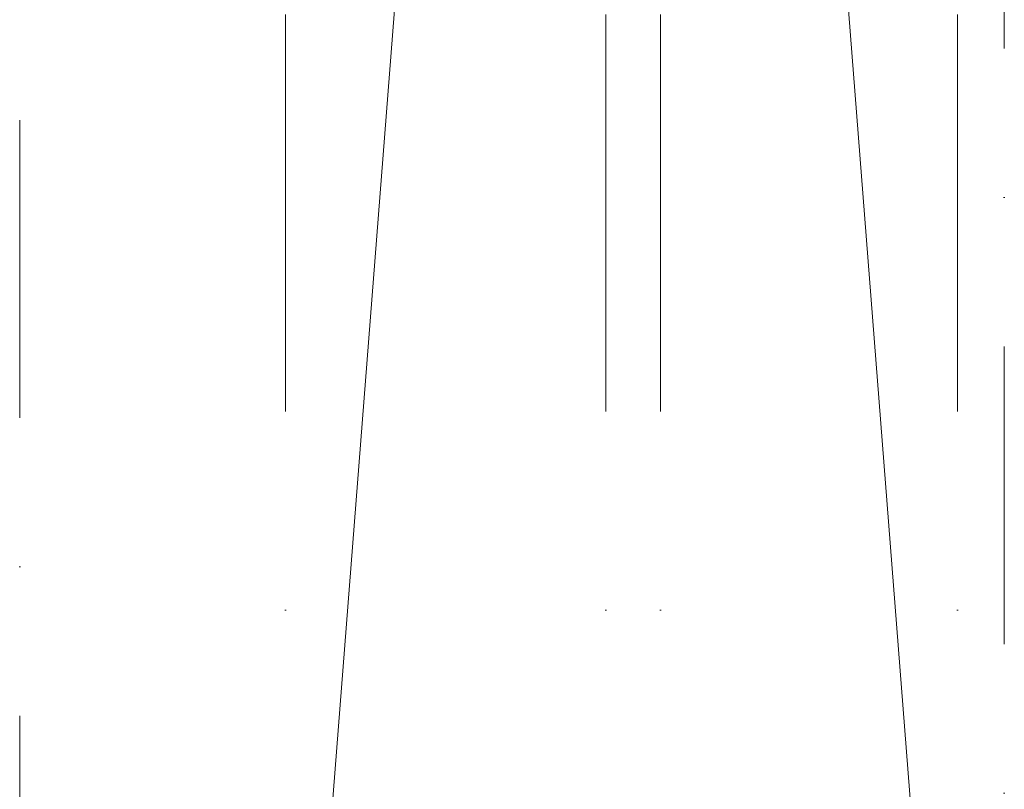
# Model space of a CAD drawing. Header units: millimetres. Extents: x -916886 to 3713765, y -2985421 to 1675785.
# Tile 34 of 256: x 821342 to 821972, y 33958 to 34451. Entities that reach past the tile are written whole.
import ezdxf

# ---------------------------------------------------------------- set-up
doc = ezdxf.new("R2010")
doc.units = ezdxf.units.MM
doc.linetypes.add('DĚLICÍX2', pattern=[63.5, 25.4, -12.7, 0, -12.7, 0, -12.7])
doc.linetypes.add('ČERCHOVANÁ', pattern=[25.4, 12.7, -6.35, 0, -6.35])
doc.layers.add('A99_N_kce-pohl', color=1, linetype='Continuous', lineweight=9)

msp = doc.modelspace()

# ---------------------------------------------------------------- linework, layer by layer
at = {"layer": 'A99_N_kce-pohl', "color": 7, "linetype": 'ČERCHOVANÁ', "ltscale": 15}
msp.add_line((821972.5, 38815), (821972.5, 33815), dxfattribs=at)
at = {"layer": 'A99_N_kce-pohl', "color": 7, "linetype": 'DĚLICÍX2', "lineweight": 13, "ltscale": 10}
for points in [[(821512.5, 33565), (821512.5, 39065)], [(821717.5, 33565), (821717.5, 39065)], [(821752.5, 33565), (821752.5, 39065)], [(821942.5, 33565), (821942.5, 39065)]]:
    msp.add_lwpolyline(points, dxfattribs=at)
at = {"layer": 'A99_N_kce-pohl', "color": 7, "lineweight": 9}
for points in [[(821512.5, 39065), (821942.5, 33565)], [(821942.5, 39065), (821512.5, 33565)]]:
    msp.add_lwpolyline(points, dxfattribs=at)
at = {"layer": 'A99_N_kce-pohl', "color": 7, "linetype": 'ČERCHOVANÁ', "ltscale": 15}
msp.add_lwpolyline([(821342.5, 33815), (821342.5, 38815)], dxfattribs=at)

doc.saveas('drawing.dxf')
